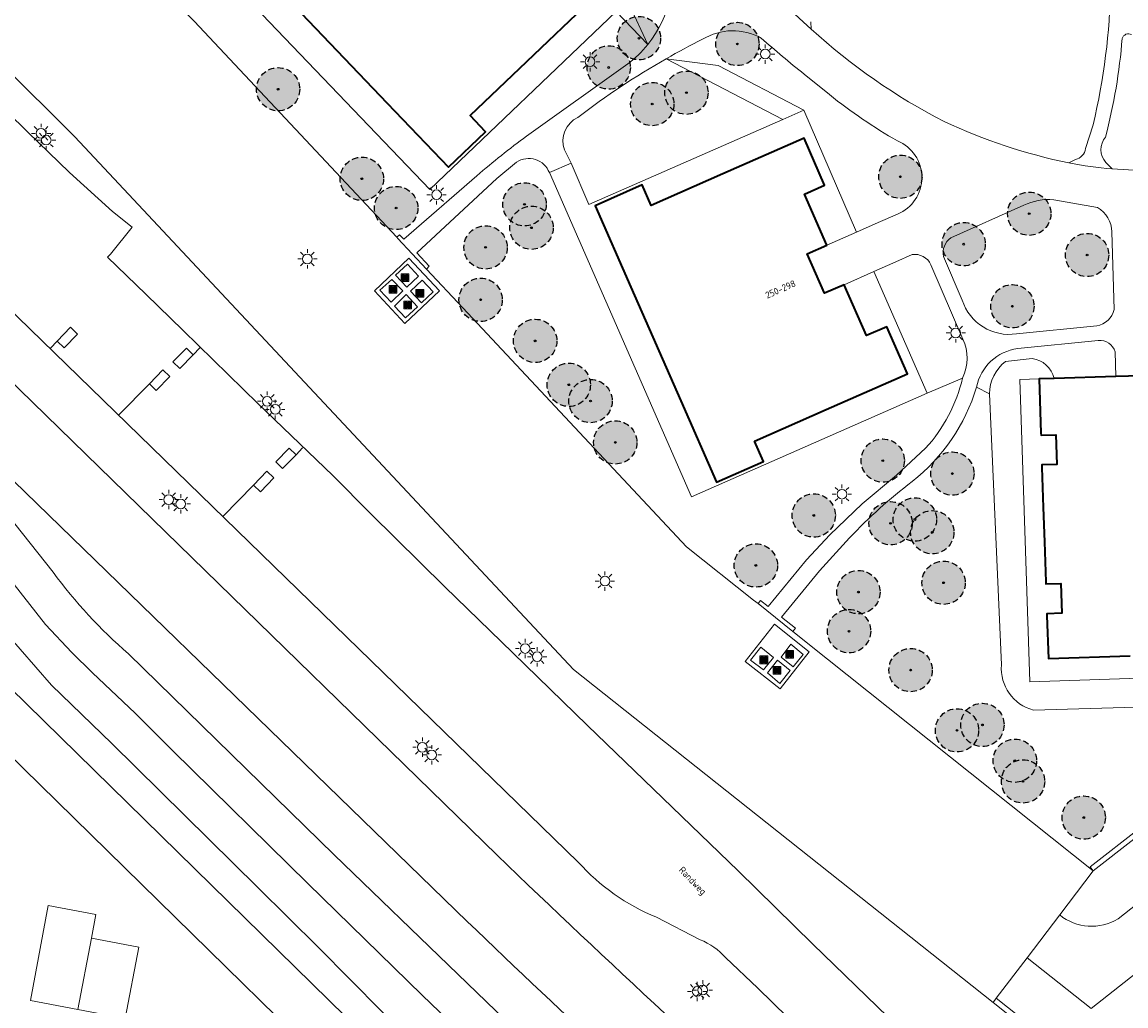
# Model space of a CAD drawing. Header units: metres. Extents: x 147053 to 148259, y 410382 to 411354.
# Tile 20 of 37: x 147641 to 147755, y 410597 to 410699. Entities that reach past the tile are written whole.
import ezdxf
from ezdxf.enums import TextEntityAlignment as Align

# ---------------------------------------------------------------- set-up
doc = ezdxf.new("R2010")
doc.units = ezdxf.units.M
doc.linetypes.add('HIDDEN', pattern=[9.525, 6.35, -3.175])
doc.layers.add('B-WE-GR-BOOM-A', color=7, linetype='Continuous', lineweight=25, true_color=0x4c994c)
for name, color, linetype, lineweight in [('B-WE-GR-BOOM-S', 90, 'Continuous', 25), ('B-WE-GR-STRUIK-GV', 90, 'Continuous', 13), ('B-WE-IE-MEUBILAIR_WEGMEUBILAIR-S', 7, 'Continuous', 25), ('B-WE-IE-TERREINAFSCHEIDING_KUNSTMATIG_MUUR-G', 90, 'IE-TERREINAFSCHEIDING-KUNSTMATIG-DICHT', 18), ('B-WE-IE-TERREINAFSCHEIDING_KUNSTMATIG_MUUR-GV', 90, 'Continuous', 18), ('B-WE-KL-ET_LS_OV_LICHTMAST-S', 252, 'Continuous', 25), ('B-WE-KW-KUNSTWERK_GELUIDSWERING_SCHERM-G', 170, 'Continuous', 18), ('B-WE-OG-BEBOUWING-GV', 7, 'Continuous', 35), ('B-WE-OG-TERREIN_CULTUURSCHEIDING-GV', 7, 'Continuous', 18), ('B-WE-OG-TERREIN_ERF-GV', 7, 'Continuous', 18), ('B-WE-VH-VERHARDING_ASFALT-GV', 252, 'Continuous', 18), ('B-WE-VH-VERHARDING_BETONSTRAATSTEEN-GV', 252, 'Continuous', 18), ('B-WE-VH-VERHARDING_GESLOTEN-GV', 252, 'Continuous', 18), ('B-WE-VH-VERHARDING_STRAATBAKSTEEN-GV', 252, 'Continuous', 18), ('B-WE-VW-VRI-G', 160, 'Continuous', 18), ('T-WE-OG-BEBOUWING_STRAATNAAM-T35', 50, 'Continuous', 35)]:
    doc.layers.add(name, color=color, linetype=linetype, lineweight=lineweight)
doc.styles.add('NLCS-ISO-M200-T35', font='NLCS-ISO.TTF', dxfattribs={"height": 0.7})
doc.linetypes.add('IE-TERREINAFSCHEIDING-KUNSTMATIG-DICHT', pattern='A,8,-1,[82,NLCS.SHX,S=0.75,R=90,X=0,Y=0],-1', length=10)

# ---------------------------------------------------------------- blocks, each defined once
blk = doc.blocks.new('SIE-WEG_AFVAL_APART_PLAATS-SO')
at = {"linetype": 'ByBlock', "lineweight": 18}
h = blk.add_hatch(color=0, dxfattribs=at)
h.dxf.hatch_style = 1
h.paths.add_polyline_path([(1.5, -1.5), (0.25, -1.5), (0.25, 1.5), (1.5, 1.5)])
h.paths.add_polyline_path([(-1.5, -1.5), (-0.25, -1.5), (-0.25, 1.5), (-1.5, 1.5)])
at = {"color": 0, "linetype": 'ByBlock', "lineweight": 18}
for points in [[(-2, -2), (2, -2), (2, 2), (-2, 2)], [(-1.5, -1.5), (-0.25, -1.5), (-0.25, 1.5), (-1.5, 1.5)], [(1.5, -1.5), (0.25, -1.5), (0.25, 1.5), (1.5, 1.5)]]:
    blk.add_lwpolyline(points, close=True, dxfattribs=at)
blk = doc.blocks.new('bestaande boom')
at = {"layer": 'B-WE-GR-BOOM-A', "transparency": 33554457}
h = blk.add_hatch(color=256, dxfattribs=at)
h.dxf.hatch_style = 1
edge = h.paths.add_edge_path()
edge.add_arc((0, 0), 2.24, 0, 360)
edge = h.paths.add_edge_path(flags=17)
edge.add_arc((0, 0), 0.088, 0, 360)
at = {"linetype": 'HIDDEN', "ltscale": 0.1}
blk.add_circle((0, 0), 2.24, dxfattribs=at)
at = {"linetype": 'Continuous'}
blk.add_circle((0, 0), 0.088, dxfattribs=at)
blk = doc.blocks.new('SKL-ET_OV_LICHTMAST-SO')
at = {"color": 0, "linetype": 'ByBlock', "lineweight": 18}
for points in [[(-1.25, 0), (-2, 0)], [(-1.41, 1.41), (-0.88, 0.88)], [(0, 2), (0, 1.25)], [(0.88, 0.88), (1.41, 1.41)], [(2, 0), (1.25, 0)], [(-1.41, -1.41), (-0.88, -0.88)], [(0, -1.25), (0, -2)], [(0.88, -0.88), (1.41, -1.41)]]:
    blk.add_lwpolyline(points, dxfattribs=at)
blk.add_circle((0, 0), 1, dxfattribs=at)

msp = doc.modelspace()

# ---------------------------------------------------------------- linework, layer by layer
at = {"layer": 'B-WE-GR-STRUIK-GV'}
for points in [[(147787.58, 410639.75), (147751.62, 410611.74), (147751.93, 410611.34)], [(147751.93, 410611.34), (147787.9, 410639.37)]]:
    msp.add_lwpolyline(points, dxfattribs=at)
at = {"layer": 'B-WE-IE-TERREINAFSCHEIDING_KUNSTMATIG_MUUR-G', "ltscale": 0.2}
for points in [[(147608.22, 410725.41), (147646.57, 410687.23), (147698.16, 410632.17), (147741.56, 410597.72)], [(147683.31, 410681.78), (147658.02, 410708.21)], [(147702.56, 410700.21), (147683.31, 410681.78)], [(147658.91, 410699.21), (147679.87, 410676.85)], [(147719.8, 410689.03), (147721.98, 410689.98)], [(147727.42, 410677.38), (147721.98, 410689.98)], [(147697.91, 410684.51), (147699.75, 410680.23), (147719.8, 410689.03)], [(147710.36, 410650.02), (147695.66, 410683.54)], [(147729.69, 410678.39), (147727.42, 410677.38)], [(147727.42, 410677.38), (147724.36, 410676.03)], [(147679.87, 410676.85), (147679.98, 410676.73)], [(147731.49, 410674.31), (147729.22, 410673.3)], [(147682.94, 410673.57), (147686.7, 410669.55)], [(147729.22, 410673.3), (147726.16, 410671.95)], [(147734.75, 410660.75), (147729.22, 410673.3)], [(147686.7, 410669.55), (147709.85, 410644.86), (147716.78, 410639.34)], [(147746.33, 410662.21), (147744.33, 410662.15), (147745.35, 410630.9)], [(147745.35, 410630.9), (147773.21, 410631.81), (147772.18, 410663.04), (147770.19, 410662.98)], [(147710.36, 410650.02), (147734.75, 410660.75)], [(147716.78, 410639.34), (147717.25, 410638.97)], [(147720.86, 410636.09), (147724.45, 410633.23)], [(147724.45, 410633.23), (147751.93, 410611.34)]]:
    msp.add_lwpolyline(points, dxfattribs=at)
at = {"layer": 'B-WE-IE-TERREINAFSCHEIDING_KUNSTMATIG_MUUR-GV'}
msp.add_lwpolyline([(147760, 410596.2), (147765.55, 410600.67), (147765.21, 410601.1), (147751.78, 410590.31), (147741.89, 410598.16), (147741.56, 410597.72), (147751.79, 410589.6), (147757.41, 410594.13)], close=True, dxfattribs=at)
at = {"layer": 'B-WE-KW-KUNSTWERK_GELUIDSWERING_SCHERM-G'}
msp.add_lwpolyline([(147765.21, 410601.1), (147751.78, 410590.31), (147741.89, 410598.16)], dxfattribs=at)
at = {"layer": 'B-WE-OG-BEBOUWING-GV'}
for points in [[(147687.56, 410711.03), (147683.6, 410715.18), (147685.26, 410716.78), (147681.58, 410720.61), (147674.94, 410714.27), (147669.07, 410708.66), (147667.47, 410710.33), (147663.64, 410706.66), (147669.98, 410700.02), (147678.87, 410690.72), (147685.21, 410684.09), (147689.05, 410687.77), (147687.46, 410689.43), (147693.33, 410695.04), (147699.97, 410701.39), (147696.31, 410705.24), (147694.64, 410703.64), (147690.65, 410707.81), (147689.03, 410706.27), (147685.94, 410709.49)], [(147716.88, 410655.78), (147724.3, 410659.04), (147732.71, 410662.74), (147730.57, 410667.61), (147728.47, 410666.68), (147726.16, 410671.95), (147724.12, 410671.06), (147722.33, 410675.13), (147724.36, 410676.03), (147722.04, 410681.3), (147724.14, 410682.24), (147722.02, 410687.11), (147713.62, 410683.42), (147706.18, 410680.15), (147705.25, 410682.26), (147700.39, 410680.12), (147704.09, 410671.7), (147709.25, 410659.95), (147712.94, 410651.54), (147717.8, 410653.67)]]:
    msp.add_lwpolyline(points, close=True, dxfattribs=at)
msp.add_lwpolyline([(147756.87, 410662.54), (147754.25, 410662.46), (147747.88, 410662.26), (147746.33, 410662.21), (147746.51, 410656.6), (147746.52, 410656.39), (147748.07, 410656.44), (147748.17, 410653.36), (147746.62, 410653.31), (147746.62, 410653.06), (147746.76, 410648.9), (147746.87, 410645.36), (147747.01, 410641.24), (147747.01, 410641.01), (147748.57, 410641.07), (147748.67, 410637.98), (147747.11, 410637.93), (147747.12, 410637.7), (147747.28, 410633.31), (147755.75, 410633.59)], dxfattribs=at)
at = {"layer": 'B-WE-OG-TERREIN_CULTUURSCHEIDING-GV'}
for points in [[(147694.49, 410711.44), (147693.09, 410710.12), (147702.56, 410700.21), (147705.83, 410696.78), (147703.94, 410700.87)], [(147702.56, 410700.21), (147683.31, 410681.78), (147658.02, 410708.21), (147655.77, 410710.67), (147654.86, 410710.03), (147655.7, 410709.18), (147652.26, 410705.78), (147658.91, 410699.21), (147679.87, 410676.85), (147680.17, 410677.12), (147680.61, 410676.66), (147688.17, 410683.22)], [(147691.76, 410572.02), (147693.21, 410574.18), (147693.9, 410576.55), (147693.8, 410579.69), (147692.94, 410582.34), (147691.88, 410583.69), (147691.31, 410584.36), (147684.62, 410590.68), (147678.33, 410596.81), (147671.78, 410603.43), (147665.5, 410609.61), (147657.92, 410617.11), (147650.4, 410624.5), (147644.16, 410630.55), (147637.64, 410637.97), (147631.29, 410646.64), (147624.54, 410655.27), (147618.92, 410662.38), (147613.2, 410669.51), (147598.06, 410684.77), (147584.95, 410697.88), (147583.35, 410700.26), (147581.78, 410701.88), (147579.93, 410703.78)], [(147722.72, 410699.13), (147722.74, 410698.38)], [(147713.14, 410694.6), (147707.75, 410695.32), (147719.8, 410689.03), (147721.98, 410689.98)], [(147693.3, 410687.32), (147703.79, 410694.78)], [(147713.14, 410694.6), (147721.98, 410689.98), (147727.42, 410677.38), (147729.69, 410678.39), (147731.68, 410679.25)], [(147724.65, 410691.6), (147722.02, 410693.72)], [(147697.22, 410685.9), (147697.91, 410684.51), (147699.75, 410680.23), (147719.8, 410689.03)], [(147751.14, 410686.02), (147751.9, 410688.49)], [(147692.27, 410684.62), (147690.22, 410682.93), (147681.95, 410675.26), (147683.24, 410673.87), (147682.94, 410673.57), (147686.7, 410669.55), (147709.85, 410644.86), (147716.78, 410639.34)], [(147749.4, 410684.54), (147750.08, 410684.91)], [(147753.23, 410684.59), (147753.89, 410683.93), (147756.7, 410683.76), (147759.06, 410683.65)], [(147738.41, 410662.3), (147734.75, 410660.75), (147710.36, 410650.02), (147695.66, 410683.54)], [(147752.36, 410679.92), (147747.83, 410680.73)], [(147744.73, 410680.16), (147737.18, 410676.8)], [(147754.09, 410669.4), (147753.83, 410677.42)], [(147733.18, 410675.06), (147731.49, 410674.31), (147729.22, 410673.3), (147734.75, 410660.75)], [(147736.42, 410674.88), (147738.36, 410670.36)], [(147738.45, 410666.33), (147735.13, 410674.01)], [(147743.99, 410666.87), (147752.29, 410667.7)], [(147752.44, 410666.18), (147744.12, 410665.35)], [(147747.88, 410662.26), (147754.25, 410662.46), (147754.19, 410665.01)], [(147745.6, 410664.31), (147742.85, 410664)], [(147770.19, 410662.98), (147772.18, 410663.04), (147773.21, 410631.81), (147745.35, 410630.9), (147744.33, 410662.15), (147746.33, 410662.21), (147747.88, 410662.26)], [(147739.84, 410661.35), (147741.2, 410660.66)], [(147741.2, 410660.66), (147742.42, 410632.63)], [(147716.78, 410639.34), (147717.25, 410638.97), (147717.51, 410639.31), (147718.3, 410638.68), (147722.25, 410643.49), (147724.69, 410646.1), (147728.02, 410649.3), (147731.57, 410652.24), (147734.58, 410655.03)], [(147726.71, 410645.76), (147723.6, 410642.36), (147719.68, 410637.57)], [(147719.68, 410637.57), (147721.14, 410636.45), (147720.86, 410636.09), (147724.45, 410633.23), (147751.93, 410611.34), (147751.62, 410611.74), (147787.58, 410639.75)], [(147745.73, 410627.96), (147758.67, 410628.35), (147772.85, 410628.73)]]:
    msp.add_lwpolyline(points, dxfattribs=at)
for points in [[(147705.83, 410696.78, 0.233718), (147708.08, 410707.09)], [(147751.9, 410688.49, 0.056612), (147753.7, 410702.88)], [(147717.57, 410697.45, 0.268776), (147711.51, 410697.33)], [(147722.74, 410698.38, 0.064957), (147736.49, 410688.82)], [(147755.89, 410697.82, 0.449914), (147754.91, 410697.42)], [(147703.79, 410694.78, 0.060323), (147705.83, 410696.78)], [(147711.51, 410697.33, 0.01285), (147707.75, 410695.32)], [(147722.02, 410693.72, -0.013354), (147717.57, 410697.45)], [(147754.91, 410697.42, -0.045495), (147753.19, 410687.22)], [(147707.75, 410695.32, 0.03352), (147698.61, 410689.25)], [(147731.66, 410686.82, -0.039588), (147724.65, 410691.6)], [(147698.61, 410689.25, 0.381574), (147697.22, 410685.9)], [(147736.49, 410688.82, 0.058158), (147749.4, 410684.54)], [(147688.17, 410683.22, -0.020216), (147693.3, 410687.32)], [(147731.68, 410679.25, 0.668563), (147731.66, 410686.82)], [(147753.19, 410687.22, 0.373074), (147753.23, 410684.59)], [(147695.66, 410683.54, 0.475279), (147692.27, 410684.62)], [(147750.08, 410684.91, 0.317132), (147751.14, 410686.02)], [(147747.83, 410680.73, 0.135105), (147744.73, 410680.16)], [(147753.83, 410677.42, 0.274354), (147752.36, 410679.92)], [(147737.18, 410676.8, 0.287232), (147736.42, 410674.88)], [(147735.13, 410674.01, 0.338116), (147733.18, 410675.06)], [(147738.36, 410670.36, 0.36724), (147743.99, 410666.87)], [(147752.29, 410667.7, 0.314377), (147754.09, 410669.4)], [(147738.41, 410662.3, 0.224038), (147738.45, 410666.33)], [(147754.19, 410665.01, 0.359281), (147752.44, 410666.18)], [(147744.12, 410665.35, 0.320384), (147739.84, 410661.35)], [(147742.85, 410664, 0.234587), (147741.2, 410660.66)], [(147745.6, 410664.31, -0.31503), (147747.88, 410662.26)], [(147734.58, 410655.03, 0.128056), (147738.41, 410662.3)], [(147739.84, 410661.35, -0.154913), (147733.18, 410651.59)], [(147733.18, 410651.59, 0.042232), (147726.71, 410645.76)], [(147745.73, 410627.96, -0.361179), (147742.42, 410632.63)]]:
    msp.add_lwpolyline(points, format="xyb", dxfattribs=at)
at = {"layer": 'B-WE-OG-TERREIN_ERF-GV'}
for points in [[(147658.02, 410708.21), (147683.31, 410681.78), (147702.56, 410700.21)], [(147699.97, 410701.39), (147693.33, 410695.04), (147687.46, 410689.43), (147689.05, 410687.77), (147685.21, 410684.09), (147678.87, 410690.72), (147669.98, 410700.02)], [(147755.75, 410633.59), (147747.28, 410633.31), (147747.12, 410637.7), (147747.11, 410637.93), (147748.67, 410637.98), (147748.57, 410641.07), (147747.01, 410641.01), (147747.01, 410641.24), (147746.87, 410645.36), (147746.76, 410648.9), (147746.62, 410653.06), (147746.62, 410653.31), (147748.17, 410653.36), (147748.07, 410656.44), (147746.52, 410656.39), (147746.51, 410656.6), (147746.33, 410662.21), (147744.33, 410662.15), (147745.35, 410630.9), (147773.21, 410631.81)]]:
    msp.add_lwpolyline(points, dxfattribs=at)
msp.add_lwpolyline([(147724.36, 410676.03), (147727.42, 410677.38), (147721.98, 410689.98), (147719.8, 410689.03), (147699.75, 410680.23), (147697.91, 410684.51), (147695.66, 410683.54), (147710.36, 410650.02), (147734.75, 410660.75), (147729.22, 410673.3), (147726.16, 410671.95), (147728.47, 410666.68), (147730.57, 410667.61), (147732.71, 410662.74), (147724.3, 410659.04), (147716.88, 410655.78), (147717.8, 410653.67), (147712.94, 410651.54), (147709.25, 410659.95), (147704.09, 410671.7), (147700.39, 410680.12), (147705.25, 410682.26), (147706.18, 410680.15), (147713.62, 410683.42), (147722.02, 410687.11), (147724.14, 410682.24), (147722.04, 410681.3)], close=True, dxfattribs=at)
at = {"layer": 'B-WE-VH-VERHARDING_ASFALT-GV'}
for points in [[(147591.69, 410716.65), (147598, 410710.53), (147597.79, 410710.31), (147698.65, 410612.24)], [(147690.26, 410612.96), (147594.12, 410706.66), (147593.93, 410706.49), (147587.69, 410712.52)], [(147581.54, 410706.17), (147581.79, 410705.66), (147582.78, 410704.15), (147583.32, 410703.3), (147585.25, 410701.01), (147587.35, 410698.86), (147589.51, 410696.73), (147589.89, 410696.4), (147594.87, 410691.54), (147602.89, 410683.77), (147605.34, 410681.37), (147609.66, 410677.19), (147613.84, 410672.86), (147617.25, 410669.15), (147621.56, 410664.27), (147623.82, 410661.48), (147626.98, 410664.04), (147628.2, 410663.33), (147687.17, 410606.11)], [(147730.68, 410596.24), (147722.92, 410603.75), (147715.18, 410611.33), (147707.4, 410618.84), (147699.59, 410626.36), (147691.88, 410633.88), (147684.85, 410640.71), (147677.19, 410648.24), (147673.26, 410652.22), (147665.55, 410659.64), (147657.78, 410667.23), (147653.92, 410670.96), (147649.94, 410674.8), (147650.25, 410675.11), (147652.49, 410677.9), (147650.47, 410679.52), (147646.02, 410683.55), (147641.72, 410687.71), (147635.31, 410693.98)], [(147644.33, 410642.22), (147626.98, 410664.04)], [(147623.82, 410661.48), (147625.39, 410659.55), (147631.96, 410651.36), (147638.25, 410643.5), (147643.54, 410636.82), (147646.25, 410633.91), (147648.41, 410631.82), (147652.81, 410627.65), (147656.71, 410623.76), (147670.67, 410610.04), (147682.51, 410598.5), (147694.09, 410587.36), (147695.46, 410585.83), (147696.52, 410584.02), (147697.26, 410582.06), (147697.68, 410580), (147697.72, 410577.89), (147697.3, 410575.84), (147696.9, 410574.82), (147693.84, 410571.6), (147693.05, 410570.76)], [(147700.08, 410587.26), (147699, 410588.31), (147673.41, 410612.98), (147652.12, 410633.79)], [(147648.28, 410604.37), (147648.74, 410606.83), (147643.83, 410607.76), (147641.97, 410597.93)], [(147706.75, 410606.54), (147711.27, 410604.22)], [(147648.28, 410604.37), (147653.19, 410603.44), (147651.79, 410596.07), (147641.97, 410597.93)], [(147648.28, 410604.37), (147646.88, 410597)], [(147713.89, 410602.38), (147717.21, 410599.2), (147724.91, 410591.71)]]:
    msp.add_lwpolyline(points, dxfattribs=at)
msp.add_lwpolyline([(147553.71, 410676.77), (147552.78, 410671.85), (147599.25, 410663.04), (147686.68, 410577.41), (147690.18, 410580.98), (147601.67, 410667.67), (147600.74, 410667.84), (147598.78, 410668.22), (147570.51, 410673.58), (147568.54, 410673.95)], close=True, dxfattribs=at)
for points in [[(147652.12, 410633.79, -0.056217), (147644.33, 410642.22)], [(147725.26, 410580.6, -0.010217), (147690.26, 410612.96)], [(147698.65, 410612.24, 0.113932), (147706.75, 410606.54)], [(147687.17, 410606.11, 0.008376), (147718.21, 410577.24)], [(147711.27, 410604.22, -0.112957), (147713.89, 410602.38)]]:
    msp.add_lwpolyline(points, format="xyb", dxfattribs=at)
at = {"layer": 'B-WE-VH-VERHARDING_BETONSTRAATSTEEN-GV'}
msp.add_lwpolyline([(147793.04, 410643.45), (147793.18, 410643.57), (147832.26, 410665.22), (147834.83, 410660.59), (147796.19, 410639.25), (147754.49, 410606.38, -0.318678), (147748.46, 410606.78), (147751.93, 410611.34), (147724.45, 410633.23), (147720.86, 410636.09), (147717.25, 410638.97), (147716.78, 410639.34), (147709.85, 410644.86), (147686.7, 410669.55), (147682.94, 410673.57), (147679.98, 410676.73), (147679.87, 410676.85), (147658.91, 410699.21), (147652.26, 410705.78), (147645.25, 410712.7), (147645.11, 410712.84), (147620.26, 410737.51), (147608.22, 410725.41)], format="xyb", dxfattribs=at)
for points in [[(147677.57, 410671.3), (147680.72, 410667.95), (147684.3, 410671.33), (147681.13, 410674.7)], [(147682.12, 410672.83), (147680.91, 410671.71), (147679.73, 410672.92), (147680.98, 410674.06)], [(147680.49, 410671.3), (147679.28, 410670.13), (147678.13, 410671.37), (147679.35, 410672.5)], [(147683.65, 410671.21), (147682.43, 410670.06), (147681.29, 410671.27), (147682.5, 410672.43)], [(147680.85, 410670.92), (147682.01, 410669.66), (147680.78, 410668.54), (147679.64, 410669.74)], [(147799.03, 410634.38), (147751.7, 410597.12), (147745.08, 410602.35), (147741.89, 410598.16), (147751.78, 410590.31), (147765.21, 410601.1), (147802.3, 410630.25), (147840.04, 410651.15), (147837.51, 410655.72), (147801.29, 410635.7)], [(147719.53, 410630.16), (147722.54, 410633.98), (147718.94, 410636.86), (147715.93, 410633)], [(147720.88, 410632.43), (147719.65, 410633.43), (147720.65, 410634.77), (147721.91, 410633.72)], [(147717.52, 410634.47), (147718.83, 410633.41), (147717.8, 410632.13), (147716.47, 410633.14)], [(147719.26, 410633.11), (147720.58, 410632.05), (147719.51, 410630.73), (147718.23, 410631.81)]]:
    msp.add_lwpolyline(points, close=True, dxfattribs=at)
for points in [[(147751.93, 410611.34), (147787.9, 410639.37), (147789.37, 410640.54), (147789.47, 410640.62), (147792.52, 410636.71), (147796.08, 410639.6), (147793.04, 410643.45), (147789.47, 410640.62)], [(147748.46, 410606.78), (147745.08, 410602.35)], [(147741.56, 410597.72), (147741.89, 410598.16)]]:
    msp.add_lwpolyline(points, dxfattribs=at)
at = {"layer": 'B-WE-VH-VERHARDING_GESLOTEN-GV'}
for points in [[(147682.12, 410672.83), (147680.98, 410674.06), (147679.73, 410672.92), (147680.91, 410671.71)], [(147680.49, 410671.3), (147679.35, 410672.5), (147678.13, 410671.37), (147679.28, 410670.13)], [(147683.65, 410671.21), (147682.5, 410672.43), (147681.29, 410671.27), (147682.43, 410670.06)], [(147680.85, 410670.92), (147679.64, 410669.74), (147680.78, 410668.54), (147682.01, 410669.66)], [(147720.88, 410632.43), (147721.91, 410633.72), (147720.65, 410634.77), (147719.65, 410633.43)], [(147717.52, 410634.47), (147716.47, 410633.14), (147717.8, 410632.13), (147718.83, 410633.41)], [(147719.26, 410633.11), (147718.23, 410631.81), (147719.51, 410630.73), (147720.58, 410632.05)]]:
    msp.add_lwpolyline(points, close=True, dxfattribs=at)
at = {"layer": 'B-WE-VH-VERHARDING_STRAATBAKSTEEN-GV'}
for points in [[(147708.08, 410707.09, -0.233718), (147705.83, 410696.78)], [(147753.7, 410702.88, -0.056612), (147751.9, 410688.49)], [(147711.51, 410697.33, -0.268776), (147717.57, 410697.45)], [(147736.49, 410688.82, -0.064957), (147722.74, 410698.38)], [(147754.91, 410697.42, -0.449914), (147755.89, 410697.82)], [(147705.83, 410696.78, -0.060323), (147703.79, 410694.78)], [(147707.75, 410695.32, -0.01285), (147711.51, 410697.33)], [(147717.57, 410697.45, 0.013354), (147722.02, 410693.72)], [(147753.19, 410687.22, 0.045495), (147754.91, 410697.42)], [(147698.61, 410689.25, -0.03352), (147707.75, 410695.32)], [(147724.65, 410691.6, 0.039588), (147731.66, 410686.82)], [(147697.22, 410685.9, -0.381574), (147698.61, 410689.25)], [(147749.4, 410684.54, -0.058158), (147736.49, 410688.82)], [(147693.3, 410687.32, 0.020216), (147688.17, 410683.22)], [(147731.66, 410686.82, -0.668563), (147731.68, 410679.25)], [(147753.23, 410684.59, -0.373074), (147753.19, 410687.22)], [(147692.27, 410684.62, -0.475279), (147695.66, 410683.54)], [(147751.14, 410686.02, -0.317132), (147750.08, 410684.91)], [(147749.4, 410684.54, 0.031513), (147753.89, 410683.93)], [(147744.73, 410680.16, -0.135105), (147747.83, 410680.73)], [(147752.36, 410679.92, -0.274354), (147753.83, 410677.42)], [(147736.42, 410674.88, -0.287232), (147737.18, 410676.8)], [(147733.18, 410675.06, -0.338116), (147735.13, 410674.01)], [(147743.99, 410666.87, -0.36724), (147738.36, 410670.36)], [(147754.09, 410669.4, -0.314377), (147752.29, 410667.7)], [(147738.45, 410666.33, -0.224038), (147738.41, 410662.3)], [(147752.44, 410666.18, -0.359281), (147754.19, 410665.01)], [(147739.84, 410661.35, -0.320384), (147744.12, 410665.35)], [(147738.41, 410662.3, -0.128056), (147734.58, 410655.03)], [(147733.18, 410651.59, 0.154913), (147739.84, 410661.35)], [(147726.71, 410645.76, -0.042232), (147733.18, 410651.59)]]:
    msp.add_lwpolyline(points, format="xyb", dxfattribs=at)
for points in [[(147720.42, 410702.04), (147718.11, 410702.65), (147722.74, 410698.38), (147722.72, 410699.13)], [(147703.79, 410694.78), (147693.3, 410687.32)], [(147722.02, 410693.72), (147724.65, 410691.6)], [(147751.9, 410688.49), (147751.14, 410686.02)], [(147695.66, 410683.54), (147697.91, 410684.51), (147697.22, 410685.9)], [(147688.17, 410683.22), (147680.61, 410676.66), (147680.17, 410677.12), (147679.87, 410676.85), (147679.98, 410676.73), (147682.94, 410673.57), (147683.24, 410673.87), (147681.95, 410675.26), (147690.22, 410682.93), (147692.27, 410684.62)], [(147750.08, 410684.91), (147749.4, 410684.54)], [(147753.89, 410683.93), (147753.23, 410684.59)], [(147759.06, 410683.65), (147756.7, 410683.76), (147753.89, 410683.93)], [(147747.83, 410680.73), (147752.36, 410679.92)], [(147737.18, 410676.8), (147744.73, 410680.16)], [(147731.68, 410679.25), (147729.69, 410678.39), (147727.42, 410677.38), (147724.36, 410676.03), (147722.33, 410675.13), (147724.12, 410671.06), (147726.16, 410671.95), (147729.22, 410673.3), (147731.49, 410674.31), (147733.18, 410675.06)], [(147753.83, 410677.42), (147754.09, 410669.4)], [(147754.19, 410665.01), (147754.25, 410662.46), (147756.87, 410662.54), (147756.9, 410661.78), (147759.66, 410661.87), (147759.64, 410662.64), (147762.31, 410662.73), (147761.88, 410677.3)], [(147738.36, 410670.36), (147736.42, 410674.88)], [(147735.13, 410674.01), (147738.45, 410666.33)], [(147752.29, 410667.7), (147743.99, 410666.87)], [(147744.12, 410665.35), (147752.44, 410666.18)], [(147734.58, 410655.03), (147731.57, 410652.24), (147728.02, 410649.3), (147724.69, 410646.1), (147722.25, 410643.49), (147718.3, 410638.68), (147717.51, 410639.31), (147717.25, 410638.97), (147720.86, 410636.09), (147721.14, 410636.45), (147719.68, 410637.57), (147723.6, 410642.36), (147726.71, 410645.76)]]:
    msp.add_lwpolyline(points, dxfattribs=at)
at = {"layer": 'B-WE-VW-VRI-G'}
for points in [[(147644.04, 410665.39), (147644.74, 410666.11), (147646.14, 410667.55), (147646.85, 410666.85), (147645.46, 410665.42), (147644.74, 410666.11)], [(147659.51, 410665.41), (147658.83, 410664.7), (147658.11, 410665.4), (147656.72, 410663.97), (147657.44, 410663.27), (147658.83, 410664.7)], [(147651.13, 410658.48), (147654.28, 410661.71), (147655.67, 410663.15), (147656.39, 410662.45), (147654.99, 410661.02), (147654.28, 410661.71)], [(147670.13, 410655.07), (147669.46, 410654.36), (147668.74, 410655.06), (147667.35, 410653.63), (147668.06, 410652.93), (147669.46, 410654.36)], [(147661.91, 410648), (147665.05, 410651.23), (147666.45, 410652.66), (147667.16, 410651.97), (147665.77, 410650.53), (147665.05, 410651.23)]]:
    msp.add_lwpolyline(points, dxfattribs=at)

# ---------------------------------------------------------------- block references
at = {"layer": 'B-WE-GR-BOOM-S'}
for p in [(147704.93, 410697.44), (147715.11, 410696.84), (147701.8, 410694.41), (147667.6, 410692.16), (147709.84, 410691.8), (147706.3, 410690.63), (147676.26, 410682.9), (147731.97, 410683.11), (147679.81, 410679.88), (147693.09, 410680.26), (147745.3, 410679.29), (147693.81, 410677.84), (147738.52, 410676.14), (147689.06, 410675.81), (147751.29, 410675.02), (147688.55, 410670.39), (147743.56, 410669.72), (147694.19, 410666.14), (147697.67, 410661.6), (147699.92, 410659.92), (147702.48, 410655.64), (147730.15, 410653.76), (147737.35, 410652.42), (147723.01, 410648.09), (147733.47, 410647.67), (147730.96, 410647.28), (147735.27, 410646.35), (147717.02, 410642.92), (147736.44, 410641.13), (147727.63, 410640.16), (147726.66, 410636.12), (147733.03, 410632.1), (147737.83, 410625.87), (147740.46, 410626.43), (147743.81, 410622.73), (147744.66, 410620.59), (147750.94, 410616.85)]:
    msp.add_blockref('bestaande boom', p, dxfattribs=at)
at = {"layer": 'B-WE-IE-MEUBILAIR_WEGMEUBILAIR-S', "xscale": 0.2, "yscale": 0.2, "zscale": 0.2}
for p in [(147680.72, 410672.67), (147679.49, 410671.47), (147682.26, 410671.07), (147681, 410669.85), (147720.52, 410633.74), (147717.85, 410633.16), (147719.22, 410632.08)]:
    msp.add_blockref('SIE-WEG_AFVAL_APART_PLAATS-SO', p, dxfattribs=at)
at = {"layer": 'B-WE-KL-ET_LS_OV_LICHTMAST-S', "xscale": 0.5, "yscale": 0.5, "zscale": 0.5}
for p in [(147717.99, 410695.8), (147699.87, 410695.01), (147643.08, 410687.6), (147643.61, 410686.9), (147683.99, 410681.25), (147670.63, 410674.61), (147737.7, 410666.96), (147666.47, 410659.89), (147667.31, 410659.06), (147725.93, 410650.29), (147656.28, 410649.73), (147657.53, 410649.28), (147701.41, 410641.3), (147693.16, 410634.33), (147694.4, 410633.48), (147682.52, 410624.12), (147683.49, 410623.33), (147710.95, 410598.87), (147711.52, 410599.02)]:
    msp.add_blockref('SKL-ET_OV_LICHTMAST-SO', p, dxfattribs=at)

# ---------------------------------------------------------------- texts
at = {"layer": 'T-WE-OG-BEBOUWING_STRAATNAAM-T35', "style": 'NLCS-ISO-M200-T35'}
for s, rotation, p in [('250-298', 23.7, (147719.57, 410671.48)), ('Randweg', 313.9, (147710.41, 410610.25))]:
    msp.add_text(s, height=0.7, rotation=rotation, dxfattribs=at).set_placement(p, align=Align.MIDDLE)

doc.saveas('drawing.dxf')
